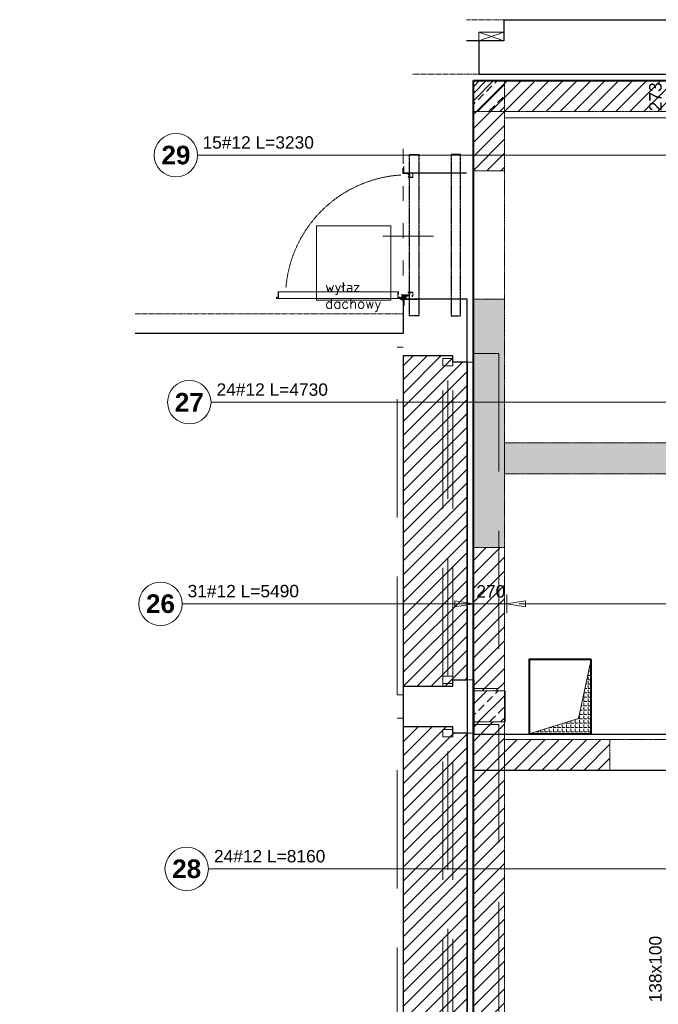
# Model space of a CAD drawing. Extents: x -1474 to 1750831, y -670488 to 75879.
# Tile 4 of 14: x 1703843 to 1708988, y -660698 to -652763. Entities that reach past the tile are written whole.
import ezdxf

# ---------------------------------------------------------------- set-up
doc = ezdxf.new("R2010")
doc.units = 0
doc.header["$LTSCALE"] = 10
doc.header["$MEASUREMENT"] = 0
for name, pattern in [('ACAD_ISO03W100', [30, 12, -18]), ('CENTER', [50.8, 31.75, -6.35, 6.35, -6.35]), ('HIDDEN', [0.375, 0.25, -0.125]), ('Hidden Line', [391.222223, 282.222223, -109]), ('HIDDEN2', [4.7625, 3.175, -1.5875])]:
    doc.linetypes.add(name, pattern=pattern)
for name, color, linetype, lineweight in [('!! 0_ Istn-sciany', 7, 'Continuous', 30), ('!! 0_ Istn-widok', 1, 'Continuous', 15), ('!! 1_drzwi-linia', 213, 'Continuous', 5), ('P-Linia1', 3, 'Continuous', 40), ('P-Linia4', 253, 'Continuous', 5), ('P-Otwory strop', 4, 'Continuous', 5), ('P-Profil', 220, 'HIDDEN', 30), ('P-Przerywana', 13, 'HIDDEN', 9), ('P-Przerywana nadproża', 150, 'HIDDEN', 18), ('P-Szraf - Ściana nośna', 55, 'Continuous', 5), ('P-Szraf - Ściana żelbetowa', 54, 'Continuous', 0), ('P-Ściana nośna', 253, 'Continuous', 20)]:
    doc.layers.add(name, color=color, linetype=linetype, lineweight=lineweight)
doc.layers.add('!! 1_ widok', color=4, linetype='Continuous')
doc.layers.add('RCAD_opis rozkładu', color=7, linetype='Continuous')
doc.layers.add('!! 1_Wyburzenia', color=7, linetype='ACAD_ISO03W100', lineweight=13, true_color=0xff0505)
doc.layers.add('RCAD_kontur płyty', color=163, linetype='Continuous', plot=False)
doc.styles.add('style1', font='arial.ttf')
doc.styles.add('style3', font='arialbd.ttf')
doc.styles.add('TXT', font='simplex.shx')
pattern_1 = [(45, (1358077.73, -412160.4), (-56.126601, 56.126601), [])]

# ---------------------------------------------------------------- blocks, each defined once
blk = doc.blocks.new('okno 266 x 112 - do zamurowania')
at = {"layer": '!! 1_Wyburzenia', "linetype": 'HIDDEN2', "ltscale": 3}
for points in [[(74187.47, -198558.59), (74187.47, -198278.59)], [(74192.47, -198278.59), (74187.47, -198278.59)], [(74249.47, -198283.59), (74269.47, -198283.59)], [(74269.47, -198283.59), (74269.47, -198553.59)], [(74224.47, -198285.59), (74192.47, -198285.59)], [(74224.47, -198285.59), (74232.47, -198285.59)], [(74224.47, -198551.59), (74224.47, -198285.59)], [(74232.47, -198290.59), (74232.47, -198285.59)], [(74232.47, -198551.59), (74232.47, -198285.59)], [(74232.47, -198290.59), (74249.47, -198290.59)], [(74249.47, -198290.59), (74249.47, -198285.59)], [(74228.47, -198543.59), (74228.47, -198293.59)], [(74232.47, -198551.59), (74232.47, -198546.59)], [(74232.47, -198546.59), (74249.47, -198546.59)], [(74249.47, -198546.59), (74249.47, -198551.59)], [(74224.47, -198551.59), (74192.47, -198551.59)], [(74224.47, -198551.59), (74232.47, -198551.59)], [(74249.47, -198553.59), (74269.47, -198553.59)], [(74192.47, -198558.59), (74187.47, -198558.59)]]:
    blk.add_lwpolyline(points, dxfattribs=at)
for points in [[(74232.47, -198293.59), (74232.47, -198287.59), (74224.47, -198287.59), (74224.47, -198293.59)], [(74232.47, -198549.59), (74232.47, -198543.59), (74224.47, -198543.59), (74224.47, -198549.59)]]:
    blk.add_lwpolyline(points, close=True, dxfattribs=at)
blk = doc.blocks.new('zaw-dr-90-p')
at = {"color": 2, "linetype": 'CENTER', "ltscale": 0.2}
for p, q in [((12, 0), (-12, 0)), ((0, 12), (0, -12)), ((24.5, 24), (31, 24)), ((24.5, 19), (31, 19))]:
    blk.add_line(p, q, dxfattribs=at)
at = {"ltscale": 0.2}
for p, q in [((10, 12), (6.5, 12)), ((10, 0), (10, 6.5))]:
    blk.add_line(p, q, dxfattribs=at)
blk.add_lwpolyline([(0, 6.5), (23.5, 6.5, 0.414214), (28, 11), (28, 31), (24.5, 31), (24.5, 11, -0.414214), (23.5, 10), (0, 10, 4.561698), (7.6, 6.5), (4.9, 4.2)], format="xyb", dxfattribs=at)
blk.add_lwpolyline([(-0.2, -0.2), (-2.5, -0.2), (-2.5, 0.2), (-0.2, 0.2), (-0.2, 2.5), (0.2, 2.5), (0.2, 0.2), (2.8, 0.2), (2.8, -0.2), (0.2, -0.2), (0.2, -2.8), (-0.2, -2.8)], close=True)
blk.add_lwpolyline([(10, 10), (10, 39), (6.5, 39), (6.5, 10)], dxfattribs=at)
blk.add_circle((0, 0), 6.5, dxfattribs=at)
blk = doc.blocks.new('drzwi 90- sc 12')
for p, q in [((-13620.32, 20410.16), (-13620.32, 20313.77)), ((-13614.92, 20409.86), (-13620.32, 20409.86)), ((-13616.12, 20410.26), (-13620.22, 20410.26)), ((-13616.12, 20410.26), (-13620, 20410.26)), ((-13618.17, 20410.26), (-13616.22, 20410.26)), ((-13618.17, 20410.26), (-13616.22, 20410.26)), ((-13616.12, 20410.26), (-13616.12, 20411.46)), ((-13616.12, 20411.46), (-13615.02, 20411.46)), ((-13614.92, 20411.36), (-13614.92, 20313.77)), ((-13620.32, 20313.47), (-13620.32, 20317.97)), ((-13614.92, 20312.27), (-13614.92, 20317.97)), ((-13715.57, 20308.32), (-13715.57, 20308.56)), ((-13715.57, 20307.69), (-13715.57, 20308.56)), ((-13715.57, 20307.82), (-13715.57, 20308.56)), ((-13715.57, 20307.72), (-13715.37, 20307.72)), ((-13614.92, 20313.77), (-13620.32, 20313.77)), ((-13618.22, 20313.37), (-13620.22, 20313.37)), ((-13618.22, 20313.67), (-13618.22, 20313.37)), ((-13618.22, 20313.67), (-13616.42, 20313.67)), ((-13617.77, 20311.12), (-13617.77, 20305.72)), ((-13617.77, 20311.12), (-13617.77, 20305.72)), ((-13616.17, 20309.92), (-13617.37, 20309.92)), ((-13616.17, 20309.92), (-13616.17, 20311.02)), ((-13615.92, 20313.17), (-13615.92, 20312.17)), ((-13615.92, 20312.17), (-13615.02, 20312.17)), ((-13715.77, 20301.96), (-13716.27, 20301.96)), ((-13616.77, 20301.96), (-13616.27, 20301.96))]:
    blk.add_line(p, q)
for points in [[(-13665.27, 20284.96), (-13665.27, 20325.83)], [(-13615.57, 20309.64), (-13615.32, 20309.64), (-13615.32, 20309.82), (-13616.32, 20309.82), (-13616.32, 20309.64), (-13615.92, 20309.64)]]:
    blk.add_lwpolyline(points)
at = {"lineweight": 30}
for points in [[(-13716.27, 20308.92), (-13721.27, 20308.92)], [(-13716.27, 20308.92), (-13716.27, 20296.92)], [(-13614.27, 20308.92), (-13609.27, 20308.92)], [(-13614.27, 20308.92), (-13614.27, 20296.92)]]:
    blk.add_lwpolyline(points, dxfattribs=at)
at = {"ltscale": 0.2}
for points in [[(-13715.57, 20307.51), (-13715.57, 20309.48, 0.414214), (-13715.91, 20309.82), (-13719.43, 20309.82, 0.414214), (-13719.77, 20309.48), (-13719.77, 20308.92), (-13719.59, 20308.92), (-13719.59, 20309.48, -0.414214), (-13719.43, 20309.64), (-13716.97, 20309.64)], [(-13716.97, 20309.64), (-13715.91, 20309.64, -0.414214), (-13715.75, 20309.48), (-13715.75, 20307.51)], [(-13715.75, 20307.76), (-13715.75, 20305.58, 0.414214), (-13715.41, 20305.24), (-13714.96, 20305.24, -0.414214), (-13714.8, 20305.08), (-13714.8, 20304.48, 0.414214), (-13714.46, 20304.14), (-13713.28, 20304.14, 0.414214), (-13712.94, 20304.48), (-13712.94, 20305.15, -1), (-13712.75, 20305.15), (-13712.75, 20301.96, -0.414214), (-13712.91, 20301.8), (-13715.43, 20301.8, -0.414214), (-13715.59, 20301.96), (-13715.59, 20302.52), (-13715.77, 20302.52), (-13715.77, 20301.96, 0.414214), (-13715.43, 20301.62), (-13712.91, 20301.62, 0.414214), (-13712.57, 20301.96), (-13712.57, 20305.15, 1), (-13713.12, 20305.15), (-13713.12, 20304.48, -0.414214), (-13713.28, 20304.32), (-13714.46, 20304.32, -0.414214), (-13714.62, 20304.48), (-13714.62, 20305.08, 0.414214), (-13714.96, 20305.42), (-13715.41, 20305.42, -0.414214), (-13715.57, 20305.58), (-13715.57, 20307.64)], [(-13615.92, 20309.64), (-13616.63, 20309.64, 0.414214), (-13616.79, 20309.48), (-13616.79, 20305.58, -0.414214), (-13617.13, 20305.24), (-13617.58, 20305.24, 0.414214), (-13617.74, 20305.08), (-13617.74, 20304.48, -0.414214), (-13618.08, 20304.14), (-13619.26, 20304.14, -0.414214), (-13619.6, 20304.48), (-13619.6, 20305.15, 1), (-13619.79, 20305.15), (-13619.79, 20301.96, 0.414214), (-13619.63, 20301.8), (-13617.11, 20301.8, 0.414214), (-13616.95, 20301.96), (-13616.95, 20302.52), (-13616.77, 20302.52), (-13616.77, 20301.96, -0.414214), (-13617.11, 20301.62), (-13619.63, 20301.62, -0.414214), (-13619.97, 20301.96), (-13619.97, 20305.15, -1), (-13619.42, 20305.15), (-13619.42, 20304.48, 0.414214), (-13619.26, 20304.32), (-13618.08, 20304.32, 0.414214), (-13617.92, 20304.48), (-13617.92, 20305.08, -0.414214), (-13617.58, 20305.42), (-13617.13, 20305.42, 0.414214), (-13616.97, 20305.58), (-13616.97, 20309.48, -0.414214), (-13616.63, 20309.82), (-13613.11, 20309.82, -0.414214), (-13612.77, 20309.48), (-13612.77, 20308.92), (-13612.95, 20308.92), (-13612.95, 20309.48, 0.414214), (-13613.11, 20309.64), (-13615.57, 20309.64)]]:
    blk.add_lwpolyline(points, format="xyb", dxfattribs=at)
blk.add_lwpolyline([(-13616.79, 20308.82), (-13616.97, 20308.82), (-13616.97, 20307.42), (-13616.79, 20307.42)], close=True)
for centre, radius, start, end in [((-13620.22, 20410.16), 0.1, 90, 180), ((-13615.02, 20411.36), 0.1, 0, 90), ((-13620.22, 20313.47), 0.1, 180, 270), ((-13616.42, 20313.17), 0.5, 0, 90), ((-13616.27, 20311.02), 0.1, 0, 90), ((-13615.02, 20312.27), 0.1, 270, 0)]:
    blk.add_arc(centre, radius, start, end)
at = {"linetype": 'Hidden Line', "lineweight": 9, "ltscale": 0.05}
blk.add_arc((-13615.5, 20305.14), 99.12, 94.80054, 177.69442, dxfattribs=at)
at = {"xscale": 0.09999999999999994, "yscale": 0.09999999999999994, "zscale": 0.09999999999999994, "rotation": 180.0000000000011}
blk.add_blockref('zaw-dr-90-p', (-13614.92, 20310.92), dxfattribs=at)

msp = doc.modelspace()

# ---------------------------------------------------------------- hatches: boundary and pattern name
at = {"layer": 'P-Otwory strop', "lineweight": 0}
h = msp.add_hatch(dxfattribs=at)
h.set_pattern_fill('ANGLE', color=256, scale=5)
h.set_pattern_definition([(0, (1347437.73, -412525.77), (0, 34.925), [25.4, -9.525]), (90, (1347437.73, -412525.77), (-34.925, 2e-15), [25.4, -9.525])])
h.paths.add_polyline_path([(1707948.48044, -658518.51911), (1708448.48044, -658518.51911), (1708448.48044, -657918.51911), (1708346.12987, -658395.69842)])
at = {"layer": 'P-Szraf - Ściana nośna'}
h = msp.add_hatch(dxfattribs=at)
h.set_pattern_fill('ANSI31', color=256, scale=25)
h.set_pattern_definition(pattern_1)
h.paths.add_polyline_path([(1713188.51683, -653503.09679), (1713188.51683, -653253.09679), (1707498.51683, -653253.09679), (1707498.51683, -653981.15621), (1707748.48044, -653981.15621), (1707748.48044, -653503.09679)])
h.paths.add_polyline_path([(1713438.51683, -653253.09679), (1713438.51683, -653253.67904), (1713688.51683, -653253.67904), (1713688.51683, -653253.09679)])
h = msp.add_hatch(dxfattribs=at)
h.set_pattern_fill('ANSI31', color=256, scale=25)
h.set_pattern_definition(pattern_1)
h.paths.add_polyline_path([(1706933.48044, -658133.09679), (1707333.48044, -658133.09679), (1707333.48044, -658083.09679), (1707448.46069, -658083.09679), (1707448.48044, -655523.09679), (1707333.48044, -655523.09679), (1707333.48044, -655473.09679), (1706933.48044, -655473.09679)])
h = msp.add_hatch(dxfattribs=at)
h.set_pattern_fill('ANSI31', color=256, scale=25)
h.set_pattern_definition(pattern_1)
h.paths.add_polyline_path([(1707748.48044, -658813.12079), (1708598.48044, -658813.12079), (1708598.48044, -658563.12079), (1707748.48044, -658563.12079)], flags=17)
h.paths.add_polyline_path([(1709618.48125, -658813.12079), (1713193.48044, -658813.12079), (1713193.48044, -658563.12079), (1709618.48125, -658563.12079), (1709618.48125, -658813.12079), (1713193.48044, -658813.12079)])
h.paths.add_polyline_path([(1707748.48044, -664153.09679), (1707498.48044, -664153.09679), (1707498.48044, -664403.09679), (1707748.48044, -664403.09679)], flags=0)
h.paths.add_polyline_path([(1707498.48044, -667348.49507), (1707748.48044, -667348.49507), (1707748.48044, -664403.09679), (1707498.48044, -664403.09679)])
h.paths.add_polyline_path([(1709680.96235, -667598.49507), (1709680.96235, -667348.49507), (1707748.48044, -667348.49507), (1707748.48044, -667598.49507)])
h.paths.add_polyline_path([(1707748.48044, -661413.09679), (1707498.48044, -661413.09679), (1707498.48044, -664153.09679), (1707748.48044, -664153.09679)])
h.paths.add_polyline_path([(1707503.48044, -658173.09679), (1707748.48044, -658173.09679), (1707748.48044, -657016.15621), (1707498.48044, -657016.15621), (1707498.48044, -661163.09679), (1707748.48044, -661163.09679), (1707748.48044, -658423.09679), (1707503.48044, -658423.09679)])
h = msp.add_hatch(dxfattribs=at)
h.set_pattern_fill('ANSI31', color=256, scale=25)
h.set_pattern_definition(pattern_1)
h.paths.add_polyline_path([(1706933.48044, -661123.09679), (1707333.48044, -661123.09679), (1707333.48044, -661073.09679), (1707448.47057, -661073.09679), (1707448.49032, -658513.09679), (1707333.48044, -658513.09679), (1707333.48044, -658463.09679), (1706933.48044, -658463.09679)])
at = {"layer": 'P-Szraf - Ściana żelbetowa'}
h = msp.add_hatch(dxfattribs=at)
h.set_pattern_fill('ANSI33', color=256, scale=20)
h.set_pattern_definition([(45, (1358077.73, -364099.79), (-89.80256, 89.80256), []), (45, (1358167.53, -364099.79), (-89.80256, 89.80256), [63.5, -31.75])])
h.paths.add_polyline_path([(1733038.48044, -661483.12079), (1733038.48044, -662148.01522), (1733288.48044, -662148.01522), (1733288.48044, -659808.62232), (1733038.48044, -659808.62232), (1733038.48044, -661233.12079), (1724860.98538, -661233.12079), (1724860.98538, -660333.12079), (1724610.98538, -660333.12079), (1724610.98538, -661233.12079), (1724135.98538, -661233.12079), (1724135.98538, -661483.12079)])
h.paths.add_polyline_path([(1721948.50349, -653268.49507), (1726774.72633, -653253.29593), (1726774.72633, -653503.29593), (1721948.50349, -653518.49507)])
h.paths.add_polyline_path([(1724860.98538, -654463.12079), (1724860.98538, -653503.49507), (1724610.98538, -653503.09679), (1724610.98538, -654463.12079)])
h.paths.add_polyline_path([(1724860.98538, -659313.12079), (1724860.98538, -654463.12079), (1724610.98538, -654463.12079), (1724610.98538, -659313.12079)])
h.paths.add_polyline_path([(1713443.48044, -661233.12079), (1720571.99107, -661233.12079), (1720571.99107, -661483.12079), (1713443.48044, -661483.12079)])
h.paths.add_polyline_path([(1721591.99027, -661233.12079), (1723115.98538, -661233.12079), (1723115.98538, -661483.12079), (1721591.99027, -661483.12079)])
h.paths.add_polyline_path([(1713193.48044, -667348.49507), (1713193.48044, -660213.12079), (1713443.48044, -660213.12079), (1713443.48044, -667348.49507)])
h.paths.add_polyline_path([(1707748.48044, -657016.15621), (1707498.48044, -657016.15621), (1707498.48044, -655016.15621), (1707748.48044, -655016.15621)])
h.paths.add_polyline_path([(1707748.48044, -656423.09679), (1713193.48044, -656423.09679), (1713193.48044, -657343.12079), (1713443.48044, -657343.12079), (1713443.48044, -656173.09679), (1707748.48044, -656173.09679)])
h.paths.add_polyline_path([(1713503.48044, -667598.49507), (1712130.96235, -667598.49507), (1712130.96235, -667348.49507), (1713503.48044, -667348.49507)])
h = msp.add_hatch(dxfattribs=at)
h.set_pattern_fill('ANSI33', color=256, scale=20)
h.set_pattern_definition([(45, (1354814.02, -405441.89), (-89.80256, 89.80256), []), (45, (1354903.83, -405441.89), (-89.80256, 89.80256), [63.5, -31.75])])
h.paths.add_polyline_path([(1707498.51683, -653253.09679), (1707748.51683, -653253.09679), (1707748.51683, -653503.09679), (1707498.51683, -653503.09679)])
h = msp.add_hatch(dxfattribs=at)
h.set_pattern_fill('ANSI33', color=256, scale=20)
h.set_pattern_definition([(45, (1354818.99, -410361.89), (-89.80256, 89.80256), []), (45, (1354908.79, -410361.89), (-89.80256, 89.80256), [63.5, -31.75])])
h.paths.add_polyline_path([(1707503.48044, -658173.09679), (1707753.48044, -658173.09679), (1707753.48044, -658423.09679), (1707503.48044, -658423.09679)])

# ---------------------------------------------------------------- linework, layer by layer
at = {"layer": '!! 0_ Istn-sciany'}
msp.add_line((1706933.48044, -655293.09679), (1704773.48044, -655293.09679), dxfattribs=at)
for points in [[(1707743.48044, -652763.09679), (1707743.48044, -652933.09679), (1707543.48044, -652933.09679), (1707543.48044, -653203.09679)], [(1707743.48044, -652763.09679), (1709143.48044, -652763.09679)], [(1707543.48044, -653203.09679), (1709193.48044, -653203.09679)], [(1707443.65273, -653998.91952), (1706933.65273, -653998.91952)], [(1706933.48044, -655016.15621), (1706933.48044, -655293.09679)], [(1707448.48044, -655016.15621), (1706933.48044, -655016.15621)], [(1707448.48044, -655523.09679), (1707448.48044, -655016.15621)], [(1707448.48044, -655523.09679), (1707448.47057, -667693.09679), (1703843.48044, -667693.09679)], [(1706933.48044, -658133.09679), (1706933.48044, -658463.09679)], [(1707503.48044, -658083.09679), (1707503.48044, -658513.09679)]]:
    msp.add_lwpolyline(points, dxfattribs=at)
at = {"layer": '!! 0_ Istn-widok', "linetype": 'HIDDEN', "ltscale": 3}
for points in [[(1707443.48044, -652763.09679), (1707743.48044, -652763.09679)], [(1707543.48044, -653203.09679), (1707003.48044, -653203.09679)], [(1704773.48044, -655133.09679), (1706933.48044, -655133.09679)]]:
    msp.add_lwpolyline(points, dxfattribs=at)
at = {"layer": '!! 0_ Istn-widok'}
for points in [[(1707743.48044, -652863.09679), (1707743.48044, -652933.09679), (1707543.48044, -652933.09679), (1707543.48044, -652863.09679)], [(1706233.48044, -654423.09679), (1706833.48044, -654423.09679), (1706833.48044, -655023.09679), (1706233.48044, -655023.09679)]]:
    msp.add_lwpolyline(points, close=True, dxfattribs=at)
for points in [[(1707543.48044, -652863.09679), (1707743.48044, -652933.09679)], [(1707543.48044, -652933.09679), (1707743.48044, -652863.09679)]]:
    msp.add_lwpolyline(points, dxfattribs=at)
at = {"layer": '!! 1_ widok'}
for points in [[(1707543.48044, -652933.09679), (1707443.48044, -652933.09679)], [(1707553.48044, -653203.09679), (1713643.48044, -653203.09679)]]:
    msp.add_lwpolyline(points, dxfattribs=at)
for points in [[(1706933.48044, -658133.09679), (1707333.48044, -658133.09679), (1707333.48044, -658083.09679), (1707448.46069, -658083.09679), (1707448.48044, -655523.09679), (1707333.48044, -655523.09679), (1707333.48044, -655473.09679), (1706933.48044, -655473.09679)], [(1706933.48044, -661123.09679), (1707333.48044, -661123.09679), (1707333.48044, -661073.09679), (1707448.47057, -661073.09679), (1707448.49032, -658513.09679), (1707333.48044, -658513.09679), (1707333.48044, -658463.09679), (1706933.48044, -658463.09679)]]:
    msp.add_lwpolyline(points, close=True, dxfattribs=at)
at = {"layer": '!! 1_Wyburzenia'}
for points in [[(1714473.48044, -653253.09679), (1707748.51683, -653253.09679)], [(1706933.48044, -653804.10554), (1706933.48044, -655178.72716)], [(1707503.48044, -653993.04111), (1707503.48044, -654993.76786)]]:
    msp.add_lwpolyline(points, dxfattribs=at)
at = {"layer": 'P-Linia1'}
for points in [[(1707498.51683, -653253.09679), (1713193.48044, -653253.09679), (1713193.48044, -667598.49507), (1707498.51683, -667598.49507)], [(1707498.51683, -653253.09679), (1733288.48044, -653253.09679), (1733288.48044, -667598.49507), (1707498.51683, -667598.49507)], [(1708448.48044, -657918.51911), (1707948.48044, -657918.51911), (1707948.48044, -658518.51911), (1708448.48044, -658518.51911)]]:
    msp.add_lwpolyline(points, close=True, dxfattribs=at)
at = {"layer": 'P-Linia4'}
msp.add_lwpolyline([(1707748.48044, -653553.09679), (1713693.48044, -653553.09679)], dxfattribs=at)
at = {"layer": 'P-Otwory strop'}
msp.add_lwpolyline([(1707948.48044, -658518.51911), (1708448.48044, -658518.51911), (1708448.48044, -657918.51911), (1708346.12987, -658395.69842), (1707948.48044, -658518.51911)], dxfattribs=at)
at = {"layer": 'P-Profil'}
for points in [[(1706983.65273, -655148.91952), (1706983.65273, -653848.91952), (1707058.65273, -653848.91952), (1707058.65273, -655148.91952)], [(1707393.65273, -655148.91952), (1707393.65273, -653848.91952), (1707318.65273, -653848.91952), (1707318.65273, -655148.91952)]]:
    msp.add_lwpolyline(points, close=True, dxfattribs=at)
at = {"layer": 'P-Przerywana'}
for points in [[(1713688.51683, -653253.09679), (1707498.51683, -653253.09679), (1707498.51683, -653981.15621), (1707748.48044, -653981.15621), (1707748.48044, -653503.09679), (1713688.51683, -653503.09679), (1713688.51683, -653253.09679)], [(1707748.48044, -656423.09679), (1713193.48044, -656423.09679), (1713193.48044, -657343.12079), (1713443.48044, -657343.12079), (1713443.48044, -656173.09679), (1707748.48044, -656173.09679), (1707748.48044, -656423.09679)], [(1707748.48044, -658813.12079), (1708598.48044, -658813.12079)]]:
    msp.add_lwpolyline(points, dxfattribs=at)
for points in [[(1707498.51683, -653253.09679), (1707748.51683, -653253.09679), (1707748.51683, -653503.09679), (1707498.51683, -653503.09679)], [(1707748.48044, -657016.15621), (1707498.48044, -657016.15621), (1707498.48044, -655016.15621), (1707748.48044, -655016.15621)], [(1707748.48044, -657016.15621), (1707748.48044, -667348.49507), (1709930.96235, -667348.49507), (1709930.96235, -667598.49507), (1707498.48044, -667598.49507), (1707498.48044, -657016.15621), (1707748.48044, -657016.15621)], [(1707503.48044, -658173.09679), (1707753.48044, -658173.09679), (1707753.48044, -658423.09679), (1707503.48044, -658423.09679)], [(1707748.48044, -658813.12079), (1708598.48044, -658813.12079), (1708598.48044, -658563.12079), (1707748.48044, -658563.12079), (1707748.48044, -658813.12079)]]:
    msp.add_lwpolyline(points, close=True, dxfattribs=at)
at = {"layer": 'P-Przerywana nadproża'}
for points in [[(1707498.51683, -653981.15621), (1707748.48044, -653981.15621), (1707748.48044, -655016.15621), (1707498.51683, -655016.15621)], [(1708598.48044, -658813.12079), (1709618.48125, -658813.12079), (1709618.48125, -658563.12079), (1708598.48044, -658563.12079)]]:
    msp.add_lwpolyline(points, close=True, dxfattribs=at)
at = {"layer": 'P-Ściana nośna'}
msp.add_lwpolyline([(1707498.48044, -657016.15621), (1707498.48044, -657016.15621)], dxfattribs=at)
msp.add_lwpolyline([(1707498.48044, -657016.15621), (1707498.48044, -657016.15621)], dxfattribs=at)
at = {"layer": 'RCAD_kontur płyty', "color": 0}
for p, q in [((1707498.51683, -658813.12079), (1707498.51683, -653253.09679)), ((1707498.51683, -653253.09679), (1713438.51683, -653253.67904)), ((1707498.51683, -667598.49507), (1707498.51683, -653253.09679)), ((1707498.51683, -653253.09679), (1713503.48044, -653253.09679)), ((1713443.50793, -658522.80593), (1707498.51683, -658522.80593)), ((1707498.51683, -658522.80593), (1707498.51683, -667598.49507)), ((1710999.9512, -658813.12079), (1707498.51683, -658813.12079))]:
    msp.add_line(p, q, dxfattribs=at)
at = {"layer": 'RCAD_opis rozkładu', "color": 8, "lineweight": 0}
for p, q in [((1705277.27937, -653854.95969), (1715735.98044, -653854.95969)), ((1705539.63529, -655846.34044), (1705384.85285, -655846.34044)), ((1705539.63529, -655846.34044), (1710768.51683, -655846.34044)), ((1707498.51683, -657395.59846), (1707498.51683, -657545.59846)), ((1707768.51683, -657395.59846), (1707768.51683, -657545.59846)), ((1705152.67919, -657470.59846), (1707498.51683, -657470.59846)), ((1707198.51683, -657470.59846), (1707348.51683, -657470.59846)), ((1707348.51683, -657445.59846), (1707498.51683, -657470.59846)), ((1707348.51683, -657445.59846), (1707348.51683, -657495.59846)), ((1707498.51683, -657470.59846), (1707348.51683, -657495.59846)), ((1707768.51683, -657470.59846), (1707498.51683, -657470.59846)), ((1707768.51683, -657470.59846), (1707918.51683, -657445.59846)), ((1707918.51683, -657495.59846), (1707768.51683, -657470.59846)), ((1707968.51683, -657470.59846), (1707868.51683, -657470.59846)), ((1707868.51683, -657470.59846), (1707918.51683, -657470.59846)), ((1707918.51683, -657495.59846), (1707918.51683, -657445.59846)), ((1708068.51683, -657470.59846), (1707968.51683, -657470.59846)), ((1708168.51683, -657470.59846), (1708068.51683, -657470.59846)), ((1708268.51683, -657470.59846), (1708168.51683, -657470.59846)), ((1708368.51683, -657470.59846), (1708268.51683, -657470.59846)), ((1708468.51683, -657470.59846), (1708368.51683, -657470.59846)), ((1708568.51683, -657470.59846), (1708468.51683, -657470.59846)), ((1708668.51683, -657470.59846), (1708568.51683, -657470.59846)), ((1708768.51683, -657470.59846), (1708668.51683, -657470.59846)), ((1708868.51683, -657470.59846), (1708768.51683, -657470.59846)), ((1708968.51683, -657470.59846), (1708868.51683, -657470.59846)), ((1709068.51683, -657470.59846), (1708968.51683, -657470.59846)), ((1705363.955, -659606.91256), (1713193.48044, -659606.91256))]:
    msp.add_line(p, q, dxfattribs=at)
for centre in [(1705102.27937, -653854.95969), (1705209.85285, -655846.34044), (1704977.67919, -657470.59846), (1705188.955, -659606.91256)]:
    msp.add_circle(centre, 175, dxfattribs=at)

# ---------------------------------------------------------------- block references
at = {"layer": '!! 1_ widok', "xscale": 10, "yscale": 10, "zscale": 10}
for p in [(965008.79522, 1327382.78624), (965008.79522, 1324392.78624)]:
    msp.add_blockref('okno 266 x 112 - do zamurowania', p, dxfattribs=at)
at = {"layer": '!! 1_drzwi-linia', "xscale": -10, "yscale": 10, "zscale": 10, "rotation": 90.00000361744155}
msp.add_blockref('drzwi 90- sc 12', (1910027.80723, -791159.25573), dxfattribs=at)

# ---------------------------------------------------------------- texts
at = {"layer": '!! 0_ Istn-widok', "insert": (1706304.93416, -654877.4194), "char_height": 80, "attachment_point": 1, "style": 'TXT'}
msp.add_mtext_dynamic_manual_height_columns('wyłaz dachowy', width=25.6514982, gutter_width=75, heights=[0], dxfattribs=at)
at = {"layer": 'RCAD_opis rozkładu', "color": 2, "char_height": 100, "attachment_point": 7, "rotation": 90, "style": 'style1'}
for s, insert in [('273', (1709016.26212, -653500.76969)), ('138x100', (1709016.26212, -660682.85596))]:
    msp.add_mtext(s, dxfattribs=dict(at, insert=insert))
at = {"layer": 'RCAD_opis rozkładu', "color": 2, "char_height": 100, "style": 'style1'}
for s, insert, attachment_point in [('15#12 L=3230', (1705765.00106, -653753.22026), 5), ('24#12 L=4730', (1705878.13388, -655744.60101), 5), ('31#12 L=5490', (1705645.07346, -657368.85903), 5), ('270', (1707522.36403, -657421.65576), 7), ('24#12 L=8160', (1705857.23604, -659505.20724), 5)]:
    msp.add_mtext(s, dxfattribs=dict(at, insert=insert, attachment_point=attachment_point))
at = {"layer": 'RCAD_opis rozkładu', "color": 1, "char_height": 150, "attachment_point": 5, "style": 'style3'}
for s, insert in [('29', (1705102.27937, -653854.95969)), ('27', (1705209.85285, -655846.34044)), ('26', (1704977.67919, -657470.59846)), ('28', (1705188.955, -659606.91256))]:
    msp.add_mtext(s, dxfattribs=dict(at, insert=insert))

doc.saveas('drawing.dxf')
